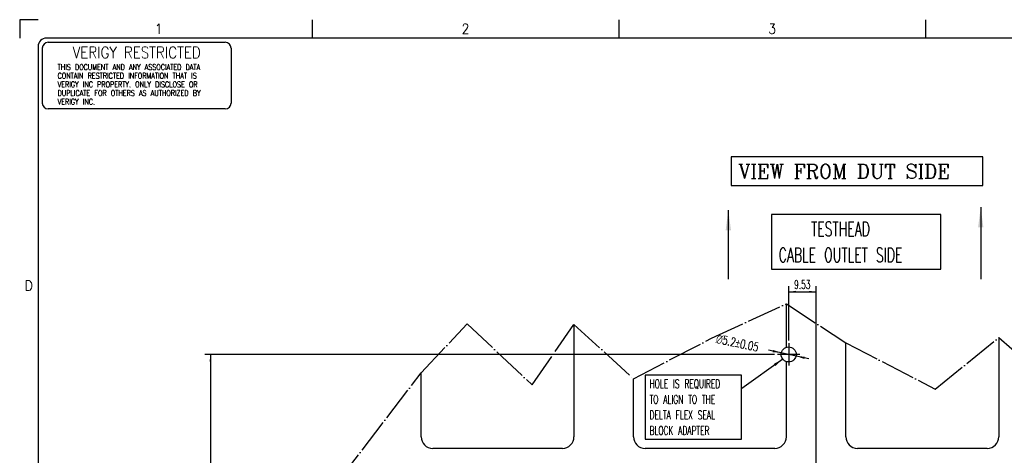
# Model space of a CAD drawing. Header units: inches. Extents: x 0 to 841, y 0 to 594.
# Tile 10 of 14: x 0 to 341, y 443 to 594. Entities that reach past the tile are written whole.
import ezdxf

# ---------------------------------------------------------------- set-up
doc = ezdxf.new("R2010")
doc.units = ezdxf.units.IN
doc.linetypes.add('DOT_CENTER', pattern=[14, 12, -1, 0, -1])
doc.layers.add('1', color=7, linetype='Continuous')
doc.styles.add('CONVERTER_11', font='complex.shx', dxfattribs={"width": 0.973})
doc.styles.add('CONVERTER_12', font='txt.shx', dxfattribs={"width": 0.63})
doc.styles.add('CONVERTER_13', font='txt.shx', dxfattribs={"width": 0.495})
doc.styles.add('CONVERTER_14', font='txt.shx', dxfattribs={"width": 0.72})
doc.styles.add('CONVERTER_16', font='txt.shx', dxfattribs={"width": 0.9})
doc.styles.add('CONVERTER_17', font='txt.shx', dxfattribs={"width": 0.81})
doc.styles.add('CONVERTER_18', font='complex.shx', dxfattribs={"width": 0.855})
doc.dimstyles.new('ME10_DIM_80', dxfattribs={"dimtxt": 3, "dimasz": 2.5, "dimexe": 2, "dimexo": 1, "dimgap": 1, "dimtad": 1, "dimdsep": 46, "dimtxsty": 'CONVERTER_12', "dimsah": 1, "dimcen": 0.09, "dimclrd": 3, "dimclre": 3, "dimclrt": 3, "dimadec": 0, "dimazin": 0, "dimtfac": 1, "dimtdec": 4, "dimtix": 1, "dimtmove": 0, "dimatfit": 3, "dimfxl": 1, "dimtolj": 1, "dimtzin": 0, "dimarcsym": 0})
doc.dimstyles.new('ME10_DIM_82', dxfattribs={"dimtxt": 3, "dimasz": 2.5, "dimexe": 2, "dimexo": 1, "dimgap": 1, "dimtad": 1, "dimdsep": 46, "dimtxsty": 'CONVERTER_12', "dimsah": 1, "dimcen": 0.09, "dimclrd": 3, "dimclre": 3, "dimclrt": 3, "dimadec": 0, "dimazin": 0, "dimtfac": 1, "dimtdec": 4, "dimtix": 1, "dimtmove": 0, "dimatfit": 3, "dimfxl": 1, "dimtolj": 1, "dimtzin": 0, "dimarcsym": 0})
doc.dimstyles.get("Standard").update_dxf_attribs({"dimtxt": 0.18, "dimasz": 0.18, "dimexe": 0.18, "dimexo": 0.0625, "dimgap": 0.09, "dimtad": 0, "dimtih": 1, "dimtoh": 1, "dimdec": 4, "dimzin": 0, "dimdsep": 46, "dimtxsty": 'Standard', "dimcen": 0.09, "dimadec": 0, "dimazin": 0, "dimtfac": 1, "dimtdec": 4, "dimtofl": 0, "dimtmove": 0, "dimatfit": 3, "dimfxl": 1, "dimtolj": 1, "dimtzin": 0, "dimarcsym": 0})

# ---------------------------------------------------------------- blocks, each defined once
blk = doc.blocks.new('*D12')
at = {"layer": '1', "color": 3, "linetype": 'Continuous'}
blk.add_line((292.59, 202.27), (275.48, 192.87), dxfattribs=at)
at = {"layer": '1', "color": 3}
for points in [[(291.08, 201.89), (291.46, 201.2), (288.64, 200.1)], [(280.42, 195.13), (280.04, 195.83), (282.86, 196.92)]]:
    blk.add_solid(points, dxfattribs=at)
at = {"layer": '1', "color": 3, "insert": (259.93, 182.62), "char_height": 3, "attachment_point": 7, "rotation": 28.7689, "line_spacing_factor": 0.60024, "style": 'CONVERTER_14'}
blk.add_mtext('\\C3;{\\Fgdt;n}\\C3;\\C3;6.6\\C3;\\H3;{\\Fgdt;`}0.05', dxfattribs=at)
blk = doc.blocks.new('*D13')
at = {"layer": '1', "color": 3, "linetype": 'Continuous'}
blk.add_line((273.64, 476.43), (259.73, 479.4), dxfattribs=at)
at = {"layer": '1', "color": 3}
for points in [[(261.14, 478.7), (261.31, 479.47), (264.16, 478.46)], [(272.26, 477.13), (272.09, 476.35), (269.24, 477.37)]]:
    blk.add_solid(points, dxfattribs=at)
at = {"layer": '1', "color": 3, "insert": (241.27, 481.82), "char_height": 3, "attachment_point": 7, "rotation": 347.9244, "line_spacing_factor": 0.60024, "style": 'CONVERTER_14'}
blk.add_mtext('\\C3;{\\Fgdt;n}\\C3;\\C3;5.2\\C3;\\H3;{\\Fgdt;`}0.05', dxfattribs=at)
blk = doc.blocks.new('*D109')
at = {"layer": '1', "color": 3, "linetype": 'Continuous'}
for p, q in [((261.84, 477.91), (64.17, 477.91)), ((66.17, 477.91), (66.17, 338.21)), ((123.23, 338.21), (64.17, 338.21))]:
    blk.add_line(p, q, dxfattribs=at)
at = {"layer": '1', "color": 3}
for points in [[(66.49, 475.41), (65.84, 475.41), (66.17, 477.91)], [(65.84, 340.71), (66.49, 340.71), (66.17, 338.21)]]:
    blk.add_solid(points, dxfattribs=at)
at = {"layer": '1', "color": 3, "insert": (65.17, 404.57), "char_height": 3, "attachment_point": 7, "rotation": 90, "line_spacing_factor": 0.60024, "style": 'CONVERTER_12'}
blk.add_mtext('139.7', dxfattribs=at)
blk = doc.blocks.new('*D111')
at = {"layer": '1', "color": 3, "linetype": 'Continuous'}
for p, q in [((266.7, 482.77), (266.7, 501.65)), ((266.7, 499.65), (276.23, 499.65)), ((276.23, 433.21), (276.23, 501.65))]:
    blk.add_line(p, q, dxfattribs=at)
at = {"layer": '1', "color": 3}
for points in [[(269.2, 499.98), (269.2, 499.32), (266.7, 499.65)], [(273.73, 499.32), (273.73, 499.98), (276.23, 499.65)]]:
    blk.add_solid(points, dxfattribs=at)
at = {"layer": '1', "color": 3, "insert": (268.6, 500.65), "char_height": 3, "attachment_point": 7, "rotation": 0.0001, "line_spacing_factor": 0.60024, "style": 'CONVERTER_12'}
blk.add_mtext('9.53', dxfattribs=at)
blk = doc.blocks.new('Drawing_Grid_Zones__9', base_point=(6.35, 6.35))
at = {"layer": '1', "color": 4, "linetype": 'Continuous'}
for p, q in [((0, 594), (0, 587.65)), ((6.35, 594), (0, 594)), ((101.4125, 594), (101.4125, 587.65)), ((207.775, 594), (207.775, 587.65)), ((314.1375, 594), (314.1375, 587.65))]:
    blk.add_line(p, q, dxfattribs=at)
at = {"layer": '1', "color": 4, "char_height": 3.5, "attachment_point": 5, "line_spacing_factor": 1.080432, "style": 'CONVERTER_16'}
for s, insert in [('1', (48.23125, 590.825)), ('2', (154.59375, 590.825)), ('3', (260.95625, 590.825)), ('D', (3.175, 501.7875))]:
    blk.add_mtext(s, dxfattribs=dict(at, insert=insert))
blk = doc.blocks.new('Security_Stamp__10', base_point=(7.85, 586.15))
at = {"layer": '1', "color": 7, "linetype": 'Continuous'}
for p, q in [((7.85, 584.15), (7.85, 565.08)), ((9.85, 586.15), (71.32, 586.15)), ((73.32, 584.15), (73.32, 565.08)), ((71.32, 563.08), (9.85, 563.08))]:
    blk.add_line(p, q, dxfattribs=at)
for centre, start, end in [((9.85, 584.15), 90, 180), ((71.32, 584.15), 0, 90), ((9.85, 565.08), 180, 270), ((71.32, 565.08), 270, 0)]:
    blk.add_arc(centre, 2, start, end, dxfattribs=at)
at = {"color": 4}
for s, insert, char_height, attachment_point, line_spacing_factor, style in [('VERIGY RESTRICTED', (40.59, 582.64), 4, 5, 1.020408, 'CONVERTER_18'), ('THIS DOCUMENT AND ANY ASSOCIATED DATA\\PCONTAIN RESTRICTED INFORMATION THAT IS\\PVERIGY INC PROPERTY. ONLY DISCLOSE OR\\PDUPLICATE FOR OTHERS AS AUTHORIZED BY \\PVERIGY INC.', (13.16, 578.56), 2, 1, 0.90036, 'CONVERTER_17')]:
    blk.add_mtext(s, dxfattribs=dict(at, insert=insert, char_height=char_height, attachment_point=attachment_point, line_spacing_factor=line_spacing_factor, style=style))
blk = doc.blocks.new('A1_Size_Verigy_Frame__11', base_point=(6.35, 6.35))
at = {"layer": '1', "color": 7, "linetype": 'Continuous'}
for p, q in [((831.65, 587.65), (9.35, 587.65)), ((6.35, 584.65), (6.35, 9.35))]:
    blk.add_line(p, q, dxfattribs=at)
blk.add_arc((9.35, 584.65), 3, 90, 180, dxfattribs=at)
blk.add_blockref('Security_Stamp__10', (7.85, 586.15))
at = {"layer": '1'}
blk.add_blockref('Drawing_Grid_Zones__9', (6.35, 6.35), dxfattribs=at)
blk = doc.blocks.new('TOP__1', base_point=(276.23, 364.36))
at = {"color": 1, "linetype": 'Continuous'}
for p, q in [((265.9, 480.38), (265.9, 495.47)), ((192.24, 488.33), (192.24, 449.35)), ((286.56, 473.91), (286.56, 481.91)), ((339.56, 483.75), (339.56, 449.35)), ((265.9, 449.35), (265.9, 475.44)), ((139.24, 449.35), (139.24, 471.54)), ((286.56, 449.35), (286.56, 473.91)), ((212.9, 449.35), (212.9, 469.51)), ((360.22, 449.35), (360.22, 465.94)), ((413.22, 465.44), (413.22, 449.35)), ((188.24, 445.35), (143.24, 445.35)), ((261.9, 445.35), (216.9, 445.35)), ((335.56, 445.35), (290.56, 445.35)), ((409.22, 445.35), (364.22, 445.35)), ((143.24, 231.07), (188.24, 231.07)), ((216.9, 231.07), (261.9, 231.07)), ((290.56, 231.07), (335.56, 231.07)), ((364.22, 231.07), (409.22, 231.07)), ((139.24, 199.3), (139.24, 227.07)), ((192.24, 227.07), (192.24, 195.74)), ((212.9, 208.46), (212.9, 227.07)), ((265.9, 227.07), (265.9, 208.46)), ((286.56, 202.51), (286.56, 227.07)), ((339.56, 227.07), (339.56, 188.11)), ((360.22, 204.39), (360.22, 227.07)), ((413.22, 227.07), (413.22, 203.49)), ((286.56, 201.71), (286.56, 202.51)), ((286.56, 194.51), (286.56, 195.31)), ((286.56, 190.14), (286.56, 194.51))]:
    blk.add_line(p, q, dxfattribs=at)
for centre, start, end in [((143.24, 449.35), 180, 270), ((188.24, 449.35), 270, 0), ((216.9, 449.35), 180, 270), ((261.9, 449.35), 270, 0), ((290.56, 449.35), 180, 270), ((335.56, 449.35), 270, 0), ((364.22, 449.35), 180, 270), ((409.22, 449.35), 270, 0), ((143.24, 227.07), 90, 180), ((188.24, 227.07), 0, 90), ((216.9, 227.07), 90, 180), ((261.9, 227.07), 0, 90), ((290.56, 227.07), 90, 180), ((335.56, 227.07), 0, 90), ((364.22, 227.07), 90, 180), ((409.22, 227.07), 0, 90)]:
    blk.add_arc(centre, 4, start, end, dxfattribs=at)
at = {"layer": '1', "color": 7, "linetype": 'Continuous'}
for p, q in [((245.77, 527.99), (245.77, 503.99)), ((333.31, 528.96), (333.31, 503.96))]:
    blk.add_line(p, q, dxfattribs=at)
at = {"layer": '1', "color": 1, "linetype": 'DOT_CENTER'}
for p, q in [((239.9, 483.51), (265.9, 495.47)), ((212.9, 469.51), (239.9, 483.51)), ((266.7, 481.77), (266.7, 474.05)), ((270.56, 477.91), (262.84, 477.91)), ((307.56, 206.11), (286.56, 190.14)), ((339.56, 188.11), (307.56, 206.11)), ((285.75, 203.14), (285.75, 193.88)), ((290.38, 198.51), (281.12, 198.51))]:
    blk.add_line(p, q, dxfattribs=at)
at = {"layer": '1', "color": 1}
for points in [[(246.74, 546.44), (246.74, 536.44), (333.99, 536.44), (333.99, 546.44)], [(260.74, 526.44), (260.74, 507.44), (319.46, 507.44), (319.46, 526.44)], [(216.94, 470.72), (216.94, 448.52), (250.39, 448.52), (250.39, 470.72)], [(288.61, 230.24), (288.61, 209.84), (315.53, 209.84), (315.53, 230.24)]]:
    blk.add_lwpolyline(points, close=True, dxfattribs=at)
at = {"layer": '1', "color": 7, "linetype": 'Continuous'}
for centre, radius in [((266.7, 477.91), 2.6), ((285.75, 198.51), 3.3)]:
    blk.add_circle(centre, radius, dxfattribs=at)
at = {"layer": '1', "color": 3}
for points in [[(262.08, 473.89), (261.54, 474.64), (264.66, 476.31)], [(287.9, 204.85), (288.79, 204.61), (287.43, 201.35)]]:
    blk.add_solid(points, dxfattribs=at)
at = {"layer": '1'}
for name in ['*D13', '*D12']:
    blk.add_blockref(name, (0, 0), dxfattribs=at)
at = {"layer": '1', "color": 1, "style": 'CONVERTER_11', "width": 0.973}
blk.add_text('VIEW FROM DUT SIDE', height=5, dxfattribs=at).set_placement((249.24, 538.94))
at = {"layer": '1', "color": 1, "attachment_point": 7}
for s, insert, char_height, line_spacing_factor, style in [('    TESTHEAD\\PCABLE OUTLET SIDE', (263.24, 509.94), 5, 1.080432, 'CONVERTER_12'), ('HOLE IS REQUIRED\\PTO ALIGN TO THE \\PDELTA FLEX SEAL\\PBLOCK ADAPTER', (218.44, 450.02), 3, 1.080432, 'CONVERTER_12'), ('HOLE IS REQUIRED\\PTO ALIGN TO THE \\PDELTA FLEX SEAL\\PBLOCK ADAPTER', (290.11, 211.34), 3, 0.960384, 'CONVERTER_13')]:
    blk.add_mtext(s, dxfattribs=dict(at, insert=insert, char_height=char_height, line_spacing_factor=line_spacing_factor, style=style))
at = {"layer": '1', "color": 3, "linetype": 'Continuous', "has_arrowhead": 0}
for points in [[(264.66, 476.31), (250.51, 466.16)], [(287.43, 201.35), (289.66, 209.62)]]:
    blk.add_leader(points, dimstyle='Standard', dxfattribs=at)
blk = doc.blocks.new('front1__3', base_point=(438.08, 361.61))
at = {"layer": '1', "color": 1, "linetype": 'DOT_CENTER'}
for p, q in [((265.9, 495.47), (286.56, 481.91)), ((139.24, 471.54), (155.24, 488.54)), ((155.24, 488.54), (177.72, 467.38)), ((177.72, 467.38), (192.24, 488.33)), ((192.24, 488.33), (212.9, 469.51)), ((286.56, 481.91), (317.56, 465.91)), ((317.56, 465.91), (339.56, 483.75)), ((339.56, 483.75), (360.22, 465.94)), ((110.17, 433.55), (139.24, 471.54))]:
    blk.add_line(p, q, dxfattribs=at)
at = {"layer": '1', "color": 7}
for points in [[(246.69, 520.99), (244.85, 520.99), (245.77, 527.99)], [(334.23, 521.96), (332.39, 521.96), (333.31, 528.96)]]:
    blk.add_solid(points, dxfattribs=at)
blk.add_blockref('TOP__1', (276.23, 364.36))
at = {"layer": '1', "color": 7, "linetype": 'Continuous', "has_arrowhead": 0}
for points in [[(245.77, 527.99), (245.77, 503.99)], [(333.31, 528.96), (333.31, 503.96)]]:
    blk.add_leader(points, dimstyle='Standard', dxfattribs=at)
blk = doc.blocks.new('2__4', base_point=(456.35, 338.34))
blk.add_blockref('front1__3', (438.08, 361.61))
blk = doc.blocks.new('rf_stiffener_assy__5', base_point=(456.35, 338.34))
at = {"layer": '1'}
blk.add_blockref('2__4', (456.35, 338.34), dxfattribs=at)
blk = doc.blocks.new('TOP__6', base_point=(438.808, 317.517))
blk.add_blockref('rf_stiffener_assy__5', (456.349, 338.344))
blk = doc.blocks.new('2__7', base_point=(438.81, 317.52))
blk.add_blockref('TOP__6', (438.81, 317.52))
blk = doc.blocks.new('N2494-90111-1__8', base_point=(438.808, 317.517))
at = {"layer": '1'}
blk.add_blockref('2__7', (438.808, 317.517), dxfattribs=at)
dim = blk.add_linear_dim(base=(266.700982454, 499.650864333), p1=(276.225982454, 432.212367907), p2=(266.700982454, 481.772367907), dimstyle='ME10_DIM_82', dxfattribs=at)
dim.commit()
dim.dimension.update_dxf_attribs({"geometry": '*D111', "text_midpoint": (271.463482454, 502.150864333), "text_rotation": 0.000138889})
dim = blk.add_linear_dim(base=(66.165, 477.912), p1=(124.226, 338.212), p2=(262.841, 477.912), angle=90, dimstyle='ME10_DIM_80', dxfattribs=at)
dim.commit()
dim.dimension.update_dxf_attribs({"geometry": '*D109', "text_midpoint": (63.665, 408.062), "text_rotation": 90})

msp = doc.modelspace()

# ---------------------------------------------------------------- block references
for name, p in [('A1_Size_Verigy_Frame__11', (6.35, 6.35)), ('N2494-90111-1__8', (438.81, 317.52))]:
    msp.add_blockref(name, p)

doc.saveas('drawing.dxf')
